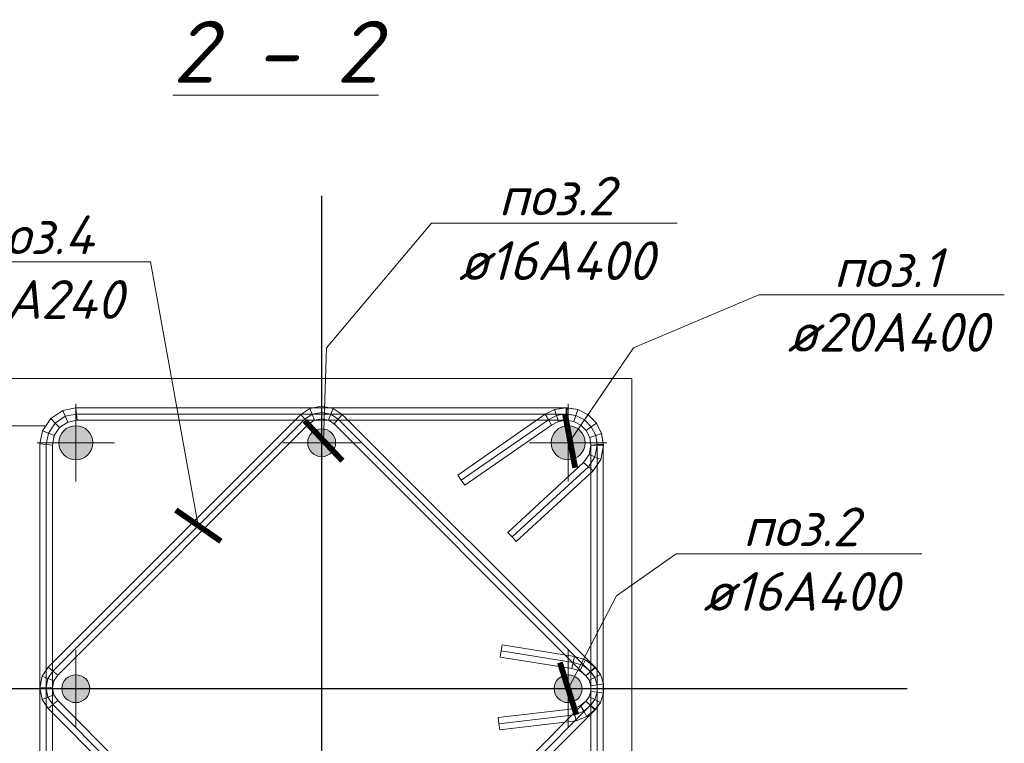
# Model space of a CAD drawing. Header units: millimetres. Extents: x 363306 to 7757304, y 1022887 to 1207196.
# Tile 47 of 256: x 666514 to 672866, y 1064785 to 1069451. Entities that reach past the tile are written whole.
import ezdxf
from ezdxf import colors
from ezdxf.entities.mleader import LeaderData, LeaderLine
from ezdxf.enums import TextEntityAlignment as Align
from ezdxf.math import Vec2, Vec3

# ---------------------------------------------------------------- set-up
doc = ezdxf.new("R2010")
doc.units = ezdxf.units.MM
doc.linetypes.add('ACAD_ISO10W100', pattern=[18, 12, -3, 0, -3])
doc.linetypes.add('CENTERX2', pattern=[101.6, 63.5, -12.7, 12.7, -12.7])
doc.layers.add('kcd_tx', color=7, linetype='Continuous')
doc.layers.add('Оси', color=7, linetype='Continuous')
for name, color, linetype, lineweight in [('арматура', 1, 'Continuous', 40), ('Выноска', 5, 'Continuous', 15), ('выноски', 170, 'Continuous', 15), ('Основная', 7, 'Continuous', 40)]:
    doc.layers.add(name, color=color, linetype=linetype, lineweight=lineweight)
doc.styles.add('PDF ISOCPEUR Italic', font='isocpeui.ttf')
doc.styles.get("Standard").update_dxf_attribs({"font": 'isocpeui.ttf'})
doc.dimstyles.new('Санжар', dxfattribs={"dimtxt": 240, "dimasz": 200, "dimexe": 200, "dimexo": 200, "dimgap": 50, "dimtad": 1, "dimdec": 0, "dimtxsty": 'Standard', "dimblk": 'OBLIQUE', "dimcen": 2.5, "dimdle": 200, "dimclrd": 152, "dimclre": 152, "dimclrt": 152, "dimadec": 0, "dimazin": 0, "dimtfac": 1, "dimtdec": 0, "dimtmove": 0, "dimatfit": 3, "dimldrblk": 'OBLIQUE', "dimfxl": 0, "dimlwd": 0, "dimlwe": 0, "dimarcsym": 0})

# ---------------------------------------------------------------- blocks, each defined once
blk = doc.blocks.new('*U52')
at = {"linetype": 'ACAD_ISO10W100', "lineweight": 5}
h = blk.add_hatch(color=140, dxfattribs=at)
edge = h.paths.add_edge_path()
edge.add_arc((0, 0), 9, 0, 360)
at = {"color": 1, "linetype": 'CENTERX2', "lineweight": 0, "ltscale": 10}
for p, q in [((0, -25), (0, 25)), ((-25, 0), (25, 0))]:
    blk.add_line(p, q, dxfattribs=at)
at = {"layer": 'арматура', "color": 140, "lineweight": 15, "ltscale": 1.5}
blk.add_circle((0, 0), 9, dxfattribs=at)
blk = doc.blocks.new('*U51')
at = {"lineweight": 5, "ltscale": 3}
h = blk.add_hatch(color=42, dxfattribs=at)
edge = h.paths.add_edge_path()
edge.add_arc((0, 0), 11, 0, 360)
at = {"color": 1, "linetype": 'CENTERX2', "lineweight": 0, "ltscale": 10}
for p, q in [((0, -25), (0, 25)), ((-25, 0), (25, 0))]:
    blk.add_line(p, q, dxfattribs=at)
at = {"layer": 'арматура', "color": 42, "lineweight": 15, "ltscale": 1.5}
blk.add_circle((0, 0), 11, dxfattribs=at)
blk = doc.blocks.new('_Oblique')
at = {"color": 0, "linetype": 'ByBlock', "lineweight": -2}
blk.add_line((-0.5, -0.5), (0.5, 0.5), dxfattribs=at)
blk = doc.blocks.new('*D138')
at = {"layer": 'Defpoints', "color": 0, "lineweight": 25, "transparency": 16777216}
for p in [(665361.9, 1066833.1), (666875.9, 1066833.1), (666461.9, 1065137.1)]:
    blk.add_point(p, dxfattribs=at)
at = {"layer": 'kcd_tx', "lineweight": 0, "transparency": 16777216}
for p, q in [((665361.9, 1064937.1), (665361.9, 1067033.1)), ((666675.9, 1066833.1), (665161.9, 1066833.1)), ((666261.9, 1065137.1), (665161.9, 1065137.1))]:
    blk.add_line(p, q, dxfattribs=at)
at = {"layer": 'kcd_tx', "lineweight": 0, "transparency": 16777216, "xscale": 200, "yscale": 200, "zscale": 200}
for p, rotation in [((665361.9, 1066833.1), 90), ((665361.9, 1065137.1), 270)]:
    blk.add_blockref('_Oblique', p, dxfattribs=dict(at, rotation=rotation))
at = {"layer": 'kcd_tx', "lineweight": 0, "transparency": 16777216, "insert": (665190.4, 1065985.1), "char_height": 240, "attachment_point": 5, "rotation": 90, "bg_fill": 3, "box_fill_scale": 1.1, "bg_fill_color": 256, "bg_fill_true_color": 13158600, "bg_fill_transparency": 0}
blk.add_mtext('170', dxfattribs=at)
blk = doc.blocks.new('*D139')
at = {"layer": 'Defpoints', "color": 0, "lineweight": 25, "transparency": 16777216}
for p in [(666461.9, 1065137.1), (665361.9, 1063437.1), (666875.9, 1063437.1)]:
    blk.add_point(p, dxfattribs=at)
at = {"layer": 'kcd_tx', "lineweight": 0, "transparency": 16777216}
for p, q in [((665361.9, 1065337.1), (665361.9, 1063237.1)), ((666261.9, 1065137.1), (665161.9, 1065137.1)), ((666675.9, 1063437.1), (665161.9, 1063437.1))]:
    blk.add_line(p, q, dxfattribs=at)
at = {"layer": 'kcd_tx', "lineweight": 0, "transparency": 16777216, "xscale": 200, "yscale": 200, "zscale": 200}
for p, rotation in [((665361.9, 1065137.1), 90), ((665361.9, 1063437.1), 270)]:
    blk.add_blockref('_Oblique', p, dxfattribs=dict(at, rotation=rotation))
at = {"layer": 'kcd_tx', "lineweight": 0, "transparency": 16777216, "insert": (665190.4, 1064287.1), "char_height": 240, "attachment_point": 5, "rotation": 90, "bg_fill": 3, "box_fill_scale": 1.1, "bg_fill_color": 256, "bg_fill_true_color": 13158600, "bg_fill_transparency": 0}
blk.add_mtext('170', dxfattribs=at)
blk = doc.blocks.new('*D140')
at = {"layer": 'Defpoints', "color": 0, "lineweight": 25, "transparency": 16777216}
for p in [(665361.9, 1067137.1), (666461.9, 1067137.1), (666875.9, 1066833.1)]:
    blk.add_point(p, dxfattribs=at)
at = {"layer": 'kcd_tx', "lineweight": 0, "transparency": 16777216}
for p, q in [((665361.9, 1067137.1), (665361.9, 1067772.9)), ((666261.9, 1067137.1), (665161.9, 1067137.1)), ((665361.9, 1066633.1), (665361.9, 1067137.1)), ((666675.9, 1066833.1), (665161.9, 1066833.1))]:
    blk.add_line(p, q, dxfattribs=at)
at = {"layer": 'kcd_tx', "lineweight": 0, "transparency": 16777216, "xscale": 200, "yscale": 200, "zscale": 200}
for p, rotation in [((665361.9, 1067137.1), 90), ((665361.9, 1066833.1), 270)]:
    blk.add_blockref('_Oblique', p, dxfattribs=dict(at, rotation=rotation))
at = {"layer": 'kcd_tx', "lineweight": 0, "transparency": 16777216, "insert": (665191.9, 1067555), "char_height": 240, "attachment_point": 5, "rotation": 90, "bg_fill": 3, "box_fill_scale": 1.1, "bg_fill_color": 256, "bg_fill_true_color": 13158600, "bg_fill_transparency": 0}
blk.add_mtext('30', dxfattribs=at)
blk = doc.blocks.new('_ArchTick')
at = {"color": 0, "linetype": 'ByBlock', "const_width": 0.15}
blk.add_lwpolyline([(-0.5, -0.5), (0.5, 0.5)], dxfattribs=at)

msp = doc.modelspace()

# ---------------------------------------------------------------- linework, layer by layer
at = {"lineweight": 15}
for p, q in [((668384.821, 1066944.576), (668460.604, 1066959.65)), ((668460.604, 1066959.65), (668536.386, 1066944.576)), ((668460.604, 1066959.65), (668460.604, 1066918.867)), ((666696.887, 1065275.744), (668327.256, 1066906.112)), ((666714.096, 1066878.877), (666792.466, 1066931.242)), ((666792.466, 1066931.242), (666877.03, 1066948.063)), ((666792.466, 1066931.242), (666808.073, 1066893.563)), ((666823.68, 1066855.883), (666808.073, 1066893.563)), ((666877.03, 1066948.063), (670045.206, 1066948.063)), ((666877.03, 1066948.063), (666880.97, 1066908.063)), ((666884.909, 1066868.063), (666880.97, 1066908.063)), ((668327.256, 1066906.112), (668384.821, 1066944.576)), ((668327.256, 1066906.112), (668352.754, 1066875.042)), ((668384.821, 1066944.576), (668400.429, 1066906.897)), ((668416.036, 1066869.218), (668400.429, 1066906.897)), ((668460.604, 1066878.083), (668460.604, 1066918.867)), ((668505.172, 1066869.218), (668520.779, 1066906.897)), ((668536.386, 1066944.576), (668520.779, 1066906.897)), ((668536.386, 1066944.576), (668593.952, 1066906.112)), ((668593.952, 1066906.112), (668568.453, 1066875.042)), ((668593.952, 1066906.112), (670227.318, 1065272.745)), ((669339.565, 1066514.469), (669903.695, 1066906.315)), ((669903.695, 1066906.315), (669964.437, 1066937.265)), ((669903.695, 1066906.315), (669924.279, 1066871.91)), ((669964.437, 1066937.265), (670038.909, 1066949.06)), ((669964.437, 1066937.265), (669976.952, 1066898.748)), ((669989.467, 1066860.232), (669976.952, 1066898.748)), ((670038.909, 1066949.06), (670113.382, 1066937.265)), ((670038.909, 1066949.06), (670038.909, 1066908.561)), ((670038.909, 1066868.063), (670038.909, 1066908.561)), ((670038.909, 1066868.063), (670042.057, 1066908.063)), ((670045.206, 1066948.063), (670042.057, 1066908.063)), ((670045.206, 1066948.063), (670113.382, 1066937.265)), ((670088.352, 1066860.232), (670100.867, 1066898.748)), ((670088.352, 1066860.232), (670100.867, 1066898.748)), ((670113.382, 1066937.265), (670100.867, 1066898.748)), ((670113.382, 1066937.265), (670100.867, 1066898.748)), ((670113.382, 1066937.265), (670180.564, 1066903.034)), ((670113.382, 1066937.265), (670180.564, 1066903.034)), ((670180.564, 1066903.034), (670156.76, 1066870.269)), ((670180.564, 1066903.034), (670156.76, 1066870.269)), ((670180.564, 1066903.034), (670233.88, 1066849.717)), ((670180.564, 1066903.034), (670233.88, 1066849.717)), ((666661.73, 1066800.506), (666714.096, 1066878.877)), ((666714.096, 1066878.877), (666742.934, 1066850.038)), ((666771.772, 1066821.2), (666742.934, 1066850.038)), ((666759.027, 1065224.747), (668378.253, 1066843.972)), ((666771.772, 1066821.2), (666823.68, 1066855.883)), ((666823.68, 1066855.883), (666884.909, 1066868.063)), ((666884.909, 1066868.063), (670038.909, 1066868.063)), ((668378.253, 1066843.972), (668352.754, 1066875.042)), ((668378.253, 1066843.972), (668416.036, 1066869.218)), ((668416.036, 1066869.218), (668460.604, 1066878.083)), ((668460.604, 1066878.083), (668505.172, 1066869.218)), ((668505.172, 1066869.218), (668542.955, 1066843.972)), ((668542.955, 1066843.972), (668568.453, 1066875.042)), ((668542.955, 1066843.972), (670166.298, 1065220.629)), ((669385.204, 1066448.764), (669944.864, 1066837.505)), ((669944.864, 1066837.505), (669924.279, 1066871.91)), ((669944.864, 1066837.505), (669989.467, 1066860.232)), ((669989.467, 1066860.232), (670038.909, 1066868.063)), ((670038.909, 1066868.063), (670088.352, 1066860.232)), ((670038.909, 1066868.063), (670088.352, 1066860.232)), ((670088.352, 1066860.232), (670132.955, 1066837.505)), ((670088.352, 1066860.232), (670132.955, 1066837.505)), ((670132.955, 1066837.505), (670156.76, 1066870.269)), ((670132.955, 1066837.505), (670156.76, 1066870.269)), ((670132.955, 1066837.505), (670168.352, 1066802.108)), ((670132.955, 1066837.505), (670168.352, 1066802.108)), ((670168.352, 1066802.108), (670201.116, 1066825.913)), ((670168.352, 1066802.108), (670201.116, 1066825.913)), ((670233.88, 1066849.717), (670201.116, 1066825.913)), ((670233.88, 1066849.717), (670201.116, 1066825.913)), ((670233.88, 1066849.717), (670268.111, 1066782.535)), ((670233.88, 1066849.717), (670268.111, 1066782.535)), ((666644.909, 1066715.942), (666661.73, 1066800.506)), ((666661.73, 1066800.506), (666699.409, 1066784.899)), ((666737.089, 1066769.292), (666699.409, 1066784.899)), ((666724.909, 1066708.063), (666737.089, 1066769.292)), ((666737.089, 1066769.292), (666771.772, 1066821.2)), ((670168.352, 1066802.108), (670191.078, 1066757.505)), ((670168.352, 1066802.108), (670191.078, 1066757.505)), ((670191.078, 1066757.505), (670229.595, 1066770.02)), ((670191.078, 1066757.505), (670229.595, 1066770.02)), ((670268.111, 1066782.535), (670229.595, 1066770.02)), ((670268.111, 1066782.535), (670229.595, 1066770.02)), ((670268.111, 1066782.535), (670278.909, 1066714.359)), ((670268.111, 1066782.535), (670280.159, 1066706.467)), ((666644.909, 1063554.183), (666644.909, 1066715.942)), ((666644.909, 1066715.942), (666684.909, 1066712.002)), ((666724.909, 1066708.063), (666684.909, 1066712.002)), ((666724.909, 1063562.063), (666724.909, 1066708.063)), ((670198.909, 1066708.063), (670186.73, 1066646.833)), ((670191.078, 1066757.505), (670198.909, 1066708.063)), ((670191.078, 1066757.505), (670198.909, 1066708.063)), ((670198.909, 1066708.063), (670238.909, 1066711.211)), ((670198.909, 1066708.063), (670198.909, 1063562.063)), ((670198.909, 1066708.063), (670239.534, 1066707.265)), ((670278.909, 1066714.359), (670238.909, 1066711.211)), ((670280.159, 1066706.467), (670239.534, 1066707.265)), ((670280.159, 1066706.467), (670262.088, 1066615.619)), ((670278.909, 1066714.359), (670278.909, 1063554.183)), ((670186.73, 1066646.833), (670152.046, 1066594.926)), ((670186.73, 1066646.833), (670224.409, 1066631.226)), ((670152.046, 1066594.926), (669663.387, 1066145.226)), ((670152.046, 1066594.926), (670182.65, 1066568.729)), ((670262.088, 1066615.619), (670213.253, 1066542.532)), ((670262.088, 1066615.619), (670224.409, 1066631.226)), ((669339.565, 1066514.469), (669362.384, 1066481.617)), ((670213.253, 1066542.532), (669717.56, 1066086.36)), ((670213.253, 1066542.532), (670182.65, 1066568.729)), ((669385.204, 1066448.764), (669362.384, 1066481.617)), ((669663.387, 1066145.226), (669690.474, 1066115.793)), ((669717.56, 1066086.36), (669690.474, 1066115.793)), ((669614.03, 1065341.277), (669620.337, 1065380.777)), ((669626.644, 1065420.276), (669620.337, 1065380.777)), ((669626.644, 1065420.276), (670093.938, 1065345.661)), ((669614.03, 1065341.277), (670075.822, 1065267.54)), ((670075.822, 1065267.54), (670084.88, 1065306.601)), ((670093.938, 1065345.661), (670084.88, 1065306.601)), ((670093.938, 1065345.661), (670164.937, 1065323.9)), ((670164.937, 1065323.9), (670145.977, 1065287.875)), ((670164.937, 1065323.9), (670224.61, 1065276.473)), ((666658.423, 1065218.178), (666696.887, 1065275.744)), ((666696.887, 1065275.744), (666727.957, 1065250.245)), ((666759.027, 1065224.747), (666727.957, 1065250.245)), ((670075.822, 1065267.54), (670127.016, 1065251.85)), ((670127.016, 1065251.85), (670145.977, 1065287.875)), ((670127.016, 1065251.85), (670166.298, 1065220.629)), ((670166.298, 1065220.629), (670195.454, 1065248.551)), ((670166.298, 1065220.629), (670196.808, 1065246.687)), ((670224.61, 1065276.473), (670195.454, 1065248.551)), ((670227.318, 1065272.745), (670196.808, 1065246.687)), ((670224.61, 1065276.473), (670259.884, 1065227.923)), ((670227.318, 1065272.745), (670259.884, 1065227.923)), ((666643.349, 1065142.396), (666658.423, 1065218.178)), ((666658.423, 1065218.178), (666696.102, 1065202.571)), ((666733.782, 1065186.964), (666696.102, 1065202.571)), ((666724.916, 1065142.396), (666733.782, 1065186.964)), ((666733.782, 1065186.964), (666759.027, 1065224.747)), ((670166.298, 1065220.629), (670187.715, 1065191.151)), ((670166.298, 1065220.629), (670187.715, 1065191.151)), ((670187.715, 1065191.151), (670223.8, 1065209.537)), ((670187.715, 1065191.151), (670223.8, 1065209.537)), ((670187.715, 1065191.151), (670198.975, 1065156.497)), ((670187.715, 1065191.151), (670198.975, 1065156.497)), ((670259.884, 1065227.923), (670223.8, 1065209.537)), ((670259.884, 1065227.923), (670223.8, 1065209.537)), ((670259.884, 1065227.923), (670278.975, 1065169.167)), ((670259.884, 1065227.923), (670278.975, 1065169.167)), ((666658.423, 1065066.613), (666643.349, 1065142.396)), ((666643.349, 1065142.396), (666684.133, 1065142.396)), ((666724.916, 1065142.396), (666684.133, 1065142.396)), ((666733.782, 1065097.828), (666724.916, 1065142.396)), ((670198.975, 1065120.059), (670187.715, 1065085.405)), ((670198.975, 1065120.059), (670187.715, 1065085.405)), ((670198.975, 1065156.497), (670238.975, 1065162.832)), ((670198.975, 1065156.497), (670238.975, 1065162.832)), ((670198.975, 1065156.497), (670198.975, 1065120.059)), ((670198.975, 1065156.497), (670198.975, 1065120.059)), ((670198.975, 1065120.059), (670238.975, 1065113.724)), ((670198.975, 1065120.059), (670238.975, 1065113.724)), ((670278.975, 1065169.167), (670238.975, 1065162.832)), ((670278.975, 1065169.167), (670238.975, 1065162.832)), ((670278.975, 1065107.389), (670238.975, 1065113.724)), ((670278.975, 1065107.389), (670238.975, 1065113.724)), ((670278.975, 1065169.167), (670278.975, 1065107.389)), ((670278.975, 1065169.167), (670278.975, 1065107.389)), ((666658.423, 1065066.613), (666696.102, 1065082.22)), ((666696.887, 1065009.048), (666658.423, 1065066.613)), ((666733.782, 1065097.828), (666696.102, 1065082.22)), ((666759.027, 1065060.045), (666727.957, 1065034.546)), ((666759.027, 1065060.045), (666733.782, 1065097.828)), ((668382.37, 1063436.702), (666759.027, 1065060.045)), ((670166.298, 1065055.927), (668547.072, 1063436.702)), ((670166.298, 1065055.927), (670131.368, 1065027.828)), ((670187.715, 1065085.405), (670166.298, 1065055.927)), ((670187.715, 1065085.405), (670166.298, 1065055.927)), ((670166.298, 1065055.927), (670196.808, 1065029.869)), ((670166.298, 1065055.927), (670195.525, 1065028.102)), ((670187.715, 1065085.405), (670223.8, 1065067.019)), ((670187.715, 1065085.405), (670223.8, 1065067.019)), ((670259.884, 1065048.633), (670223.8, 1065067.019)), ((670259.884, 1065048.633), (670223.8, 1065067.019)), ((670259.884, 1065048.633), (670224.751, 1065000.277)), ((670259.884, 1065048.633), (670227.318, 1065003.811)), ((670278.975, 1065107.389), (670259.884, 1065048.633)), ((670278.975, 1065107.389), (670259.884, 1065048.633)), ((666696.887, 1065009.048), (666727.957, 1065034.546)), ((668331.373, 1063374.561), (666696.887, 1065009.048)), ((670227.318, 1065003.811), (668598.069, 1063374.561)), ((670083.947, 1065007.771), (669600.98, 1064950.756)), ((670131.368, 1065027.828), (670083.947, 1065007.771)), ((670083.947, 1065007.771), (670094.287, 1064968.714)), ((670131.368, 1065027.828), (670152.091, 1064993.162)), ((670172.814, 1064958.496), (670152.091, 1064993.162)), ((670224.751, 1065000.277), (670172.814, 1064958.496)), ((670224.751, 1065000.277), (670195.525, 1065028.102)), ((670227.318, 1065003.811), (670196.808, 1065029.869)), ((669600.98, 1064950.756), (669605.669, 1064911.032)), ((670104.628, 1064929.657), (669610.359, 1064871.308)), ((670104.628, 1064929.657), (670094.287, 1064968.714)), ((670172.814, 1064958.496), (670104.628, 1064929.657)), ((669610.359, 1064871.308), (669605.669, 1064911.032))]:
    msp.add_line(p, q, dxfattribs=at)
at = {"color": 9, "lineweight": 15}
for p, q in [((666742.934, 1066850.038), (666808.073, 1066893.563)), ((666808.073, 1066893.563), (666880.97, 1066908.063)), ((666880.97, 1066908.063), (670042.057, 1066908.063)), ((668352.754, 1066875.042), (668400.429, 1066906.897)), ((668400.429, 1066906.897), (668460.604, 1066918.867)), ((668460.604, 1066918.867), (668520.779, 1066906.897)), ((668520.779, 1066906.897), (668568.453, 1066875.042)), ((669924.279, 1066871.91), (669976.952, 1066898.748)), ((669976.952, 1066898.748), (670038.909, 1066908.561)), ((670038.909, 1066908.561), (670100.867, 1066898.748)), ((670042.057, 1066908.063), (670100.867, 1066898.748)), ((670100.867, 1066898.748), (670156.76, 1066870.269)), ((670100.867, 1066898.748), (670156.76, 1066870.269)), ((666699.409, 1066784.899), (666742.934, 1066850.038)), ((666727.957, 1065250.245), (668352.754, 1066875.042)), ((668568.453, 1066875.042), (670196.808, 1065246.687)), ((669362.384, 1066481.617), (669924.279, 1066871.91)), ((670156.76, 1066870.269), (670201.116, 1066825.913)), ((670156.76, 1066870.269), (670201.116, 1066825.913)), ((670201.116, 1066825.913), (670229.595, 1066770.02)), ((670201.116, 1066825.913), (670229.595, 1066770.02)), ((666684.909, 1066712.002), (666699.409, 1066784.899)), ((670229.595, 1066770.02), (670238.909, 1066711.211)), ((670229.595, 1066770.02), (670239.534, 1066707.265)), ((666684.909, 1063558.123), (666684.909, 1066712.002)), ((670239.534, 1066707.265), (670224.409, 1066631.226)), ((670238.909, 1066711.211), (670238.909, 1063558.123)), ((670224.409, 1066631.226), (670182.65, 1066568.729)), ((670182.65, 1066568.729), (669690.474, 1066115.793)), ((669620.337, 1065380.777), (670084.88, 1065306.601)), ((670084.88, 1065306.601), (670145.977, 1065287.875)), ((666696.102, 1065202.571), (666727.957, 1065250.245)), ((670145.977, 1065287.875), (670195.454, 1065248.551)), ((670195.454, 1065248.551), (670223.8, 1065209.537)), ((670196.808, 1065246.687), (670223.8, 1065209.537)), ((666684.133, 1065142.396), (666696.102, 1065202.571)), ((670223.8, 1065209.537), (670238.975, 1065162.832)), ((670223.8, 1065209.537), (670238.975, 1065162.832)), ((666696.102, 1065082.22), (666684.133, 1065142.396)), ((670238.975, 1065113.724), (670223.8, 1065067.019)), ((670238.975, 1065113.724), (670223.8, 1065067.019)), ((670238.975, 1065162.832), (670238.975, 1065113.724)), ((670238.975, 1065162.832), (670238.975, 1065113.724)), ((666727.957, 1065034.546), (666696.102, 1065082.22)), ((670223.8, 1065067.019), (670195.525, 1065028.102)), ((670223.8, 1065067.019), (670196.808, 1065029.869)), ((668356.872, 1063405.631), (666727.957, 1065034.546)), ((670196.808, 1065029.869), (668572.571, 1063405.631)), ((670152.091, 1064993.162), (670094.287, 1064968.714)), ((670195.525, 1065028.102), (670152.091, 1064993.162)), ((670094.287, 1064968.714), (669605.669, 1064911.032))]:
    msp.add_line(p, q, dxfattribs=at)
at = {"layer": 'Выноска'}
msp.add_lwpolyline([(670461.909, 1063137.063), (666461.909, 1063137.063), (666461.909, 1067137.063), (670461.909, 1067137.063)], close=True, dxfattribs=at)
at = {"layer": 'Оси', "ltscale": 500}
for p, q in [((668461.909, 1068314.401), (668461.909, 1060884.556)), ((672239.508, 1065137.063), (663801.479, 1065137.063))]:
    msp.add_line(p, q, dxfattribs=at)

# ---------------------------------------------------------------- block references
at = {"layer": 'Основная', "color": 6, "lineweight": 18, "xscale": 10, "yscale": 10, "zscale": 10}
for name, p in [('*U51', (666875.909, 1066723.063)), ('*U52', (668461.909, 1066723.063)), ('*U51', (670051.909, 1066723.063)), ('*U52', (666875.909, 1065137.063)), ('*U52', (670051.909, 1065137.063))]:
    msp.add_blockref(name, p, dxfattribs=at)

# ---------------------------------------------------------------- texts
at = {"color": 18, "lineweight": 0, "true_color": 0x000000}
msp.add_text('%%u2 - 2', height=400, dxfattribs=at).set_placement((668165.295, 1069044.023), align=Align.CENTER)

# ---------------------------------------------------------------- leaders
at = {"layer": 'выноски', "color": 7, "ltscale": 500}
ml = msp.add_multileader_mtext('Standard', dxfattribs=at)
ml.set_content('{\\C172;поз.2\\P\\C244;ø16А400 }', color=7, style='PDF ISOCPEUR Italic')
ml.set_leader_properties(color=256, linetype='ByLayer', lineweight=-1)
ml.set_arrow_properties(name='ARCHTICK')
ml.build(insert=Vec2(0, 0))
ml.multileader.update_dxf_attribs({"text_left_attachment_type": 6, "text_right_attachment_type": 6, "dogleg_length": 132.483, "arrow_head_size": 250})
ctx = ml.context
ctx.base_point, ctx.char_height, ctx.arrow_head_size, ctx.landing_gap_size, ctx.plane_origin, ctx.plane_x_axis, ctx.plane_y_axis = Vec3(669303.45, 1068138.99), 250, 250, 0.45, Vec3(674139.437, 1067233.109), Vec3(1, -0.00000009), Vec3(0.00000009, 1)
ctx.left_attachment, ctx.right_attachment, ctx.text_align_type = 6, 6, 1
notes = []
notes.append((ctx, [(1, (1, 1, 0), (669170.967, 1068138.99), (1, -0.00000009), 132.483, [(5, [(668474.409, 1066735.563), (668492.273, 1067335.398)], 0, [])])]))
ctx.mtext.insert, ctx.mtext.text_direction, ctx.mtext.rotation, ctx.mtext.alignment, ctx.mtext.flow_direction = Vec3(669976.154, 1068438.99), Vec3(1, -0.00000009), 6.28318522, 2, 5
ml = msp.add_multileader_mtext('Standard', dxfattribs=at)
ml.set_content('{\\C172;поз.1\\P\\C244;ø20А400 }', color=7, style='PDF ISOCPEUR Italic')
ml.set_leader_properties(color=256, linetype='ByLayer', lineweight=-1)
ml.set_arrow_properties(name='ARCHTICK')
ml.build(insert=Vec2(0, 0))
ml.multileader.update_dxf_attribs({"text_left_attachment_type": 6, "text_right_attachment_type": 6, "dogleg_length": 132.483, "arrow_head_size": 250})
ctx = ml.context
ctx.base_point, ctx.char_height, ctx.arrow_head_size, ctx.landing_gap_size, ctx.plane_origin, ctx.plane_x_axis, ctx.plane_y_axis = Vec3(671413.843, 1067676.886), 250, 250, 0.45, Vec3(675729.437, 1067233.109), Vec3(1, -0.00000009), Vec3(0.00000009, 1)
ctx.left_attachment, ctx.right_attachment, ctx.text_align_type = 6, 6, 1
notes.append((ctx, [(1, (1, 1, 0), (671281.36, 1067676.886), (1, -0.00000009), 132.483, [(5, [(670064.409, 1066735.563), (670473.226, 1067335.398)], 0, [])])]))
ctx.mtext.insert, ctx.mtext.text_direction, ctx.mtext.rotation, ctx.mtext.alignment, ctx.mtext.flow_direction = Vec3(672115.43, 1067976.886), Vec3(1, -0.00000009), 6.28318522, 2, 5
ml = msp.add_multileader_mtext('Standard', dxfattribs=at)
ml.set_content('{\\C172;поз.2\\P\\C244;ø16А400 }', color=7, style='PDF ISOCPEUR Italic')
ml.set_leader_properties(color=256, linetype='ByLayer', lineweight=-1)
ml.set_arrow_properties(name='ARCHTICK')
ml.build(insert=Vec2(0, 0))
ml.multileader.update_dxf_attribs({"text_left_attachment_type": 6, "text_right_attachment_type": 6, "dogleg_length": 132.483, "arrow_head_size": 250})
ctx = ml.context
ctx.base_point, ctx.char_height, ctx.arrow_head_size, ctx.landing_gap_size, ctx.plane_origin, ctx.plane_x_axis, ctx.plane_y_axis = Vec3(670880.95, 1066005.887), 250, 250, 0.45, Vec3(675716.937, 1065634.609), Vec3(1, -0.00000009), Vec3(0.00000009, 1)
ctx.left_attachment, ctx.right_attachment, ctx.text_align_type = 6, 6, 1
notes.append((ctx, [(1, (1, 1, 0), (670748.467, 1066005.887), (1, -0.00000009), 132.483, [(5, [(670051.909, 1065137.063), (670363.897, 1065736.898)], 0, [])])]))
ctx.mtext.insert, ctx.mtext.text_direction, ctx.mtext.rotation, ctx.mtext.alignment, ctx.mtext.flow_direction = Vec3(671553.654, 1066305.887), Vec3(1, -0.00000009), 6.28318522, 2, 5
for ctx, leaders in notes:
    for number, flags, end, landing, length, lines in leaders:
        leader = LeaderData()
        leader.index, (leader.has_last_leader_line, leader.has_dogleg_vector, leader.attachment_direction) = number, flags
        leader.last_leader_point, leader.dogleg_vector, leader.dogleg_length = Vec3(end), Vec3(landing), length
        for number, points, colour, breaks in lines:
            line = LeaderLine()
            line.index, line.vertices, line.color, line.breaks = number, Vec3.list(points), colors.encode_raw_color(colour), breaks
            leader.lines.append(line)
        ctx.leaders.append(leader)

# ---------------------------------------------------------------- next in the draw order: dimensions: what is measured, and where the dimension line sits
at = {"layer": 'kcd_tx', "color": 18, "lineweight": 0, "true_color": 0x000000}
dim = msp.add_linear_dim(base=(665361.908, 1066833.063), p1=(666461.909, 1065137.063), p2=(666875.909, 1066833.063), angle=270, dimstyle='Санжар', override={"dimlfac": 0.1, "dimclrd": 256, "dimclre": 256, "dimclrt": 256, "dimfxl": 0.18, "dimtfill": 1, "dimarcsym": 2}, dxfattribs=at)
dim.commit()
dim.dimension.update_dxf_attribs({"geometry": '*D138', "text_midpoint": (665190.363, 1065985.063)})

# ---------------------------------------------------------------- next in the draw order: dimensions: what is measured, and where the dimension line sits
dim = msp.add_linear_dim(base=(665361.908, 1067137.063), p1=(666875.909, 1066833.063), p2=(666461.909, 1067137.063), angle=90, dimstyle='Санжар', override={"dimlfac": 0.1, "dimclrd": 256, "dimclre": 256, "dimclrt": 256, "dimfxl": 0.18, "dimtfill": 1, "dimarcsym": 2}, dxfattribs=at)
dim.commit()
dim.dimension.update_dxf_attribs({"geometry": '*D140', "text_midpoint": (665361.908, 1067554.972), "dimtype": 160})
dim = msp.add_linear_dim(base=(665361.908, 1063437.063), p1=(666461.909, 1065137.063), p2=(666875.909, 1063437.063), angle=270, dimstyle='Санжар', override={"dimlfac": 0.1, "dimclrd": 256, "dimclre": 256, "dimclrt": 256, "dimfxl": 0.18, "dimtfill": 1, "dimarcsym": 2}, dxfattribs=at)
dim.commit()
dim.dimension.update_dxf_attribs({"geometry": '*D139', "text_midpoint": (665190.363, 1064287.063)})

# ---------------------------------------------------------------- next in the draw order: leaders
at = {"layer": 'выноски', "color": 7, "ltscale": 500}
ml = msp.add_multileader_mtext('Standard', dxfattribs=at)
ml.set_content('{\\C256;поз.4\\C172; \\P\\pxqc;\\C244;ø8А240}', color=7, style='PDF ISOCPEUR Italic')
ml.set_leader_properties(color=256, linetype='ByLayer', lineweight=-1)
ml.set_arrow_properties(name='ARCHTICK')
ml.build(insert=Vec2(0, 0))
ml.multileader.update_dxf_attribs({"text_left_attachment_type": 6, "text_right_attachment_type": 6, "dogleg_length": 50, "arrow_head_size": 250})
ctx = ml.context
ctx.base_point, ctx.char_height, ctx.arrow_head_size, ctx.landing_gap_size, ctx.plane_origin, ctx.plane_x_axis, ctx.plane_y_axis = Vec3(665993.755, 1067888.758), 250, 250, 0.45, Vec3(667107.944, 1071573.494), Vec3(1, -0.00000009), Vec3(0.00000009, 1)
ctx.left_attachment, ctx.right_attachment, ctx.text_align_type = 6, 6, 1
notes = []
notes.append((ctx, [(1, (1, 1, 0), (667357.062, 1067888.758), (-1, 0.00000009), 132.483, [(0, [(667666.291, 1066188.579)], 0, [])])]))
ctx.mtext.insert, ctx.mtext.text_direction, ctx.mtext.rotation, ctx.mtext.width, ctx.mtext.alignment, ctx.mtext.flow_direction = Vec3(666609.167, 1068188.758), Vec3(1, -0.00000009), 6.28318522, 855.11577, 2, 5
for ctx, leaders in notes:
    for number, flags, end, landing, length, lines in leaders:
        leader = LeaderData()
        leader.index, (leader.has_last_leader_line, leader.has_dogleg_vector, leader.attachment_direction) = number, flags
        leader.last_leader_point, leader.dogleg_vector, leader.dogleg_length = Vec3(end), Vec3(landing), length
        for number, points, colour, breaks in lines:
            line = LeaderLine()
            line.index, line.vertices, line.color, line.breaks = number, Vec3.list(points), colors.encode_raw_color(colour), breaks
            leader.lines.append(line)
        ctx.leaders.append(leader)

doc.saveas('drawing.dxf')
